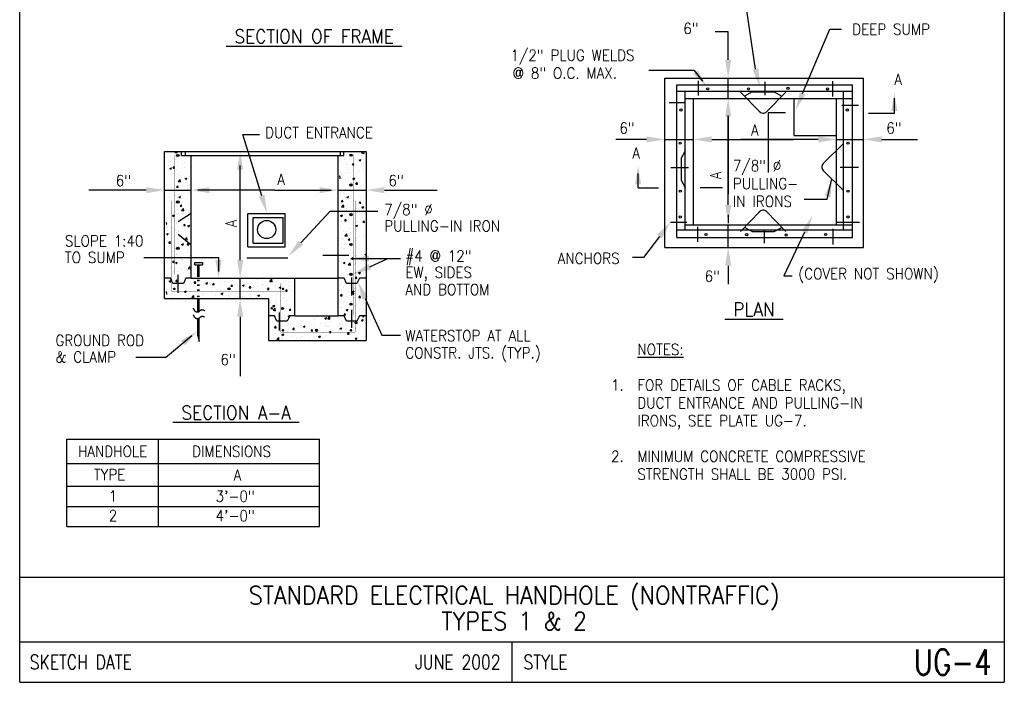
# Model space of a CAD drawing. Extents: x 0 to 7.6, y 0 to 9.85.
# Tile 1 of 2: x 0 to 7.6, y 0 to 5.12. Entities that reach past the tile are written whole.
import ezdxf
from ezdxf.enums import TextEntityAlignment as Align

# ---------------------------------------------------------------- set-up
doc = ezdxf.new("R2010")
doc.units = 0
doc.header["$MEASUREMENT"] = 0
doc.layers.get('0').update_dxf_attribs({"color": 2, "linetype": 'CONTINUOUS'})
doc.layers.add('E-DETL', color=2, linetype='CONTINUOUS')
doc.layers.add('E-DETL-TEXT', color=3, linetype='CONTINUOUS')
doc.styles.add('ROMANS', font='ROMANS.shx', dxfattribs={"width": 0.8})

# ---------------------------------------------------------------- blocks, each defined once
blk = doc.blocks.new('*X0')
at = {"color": 0}
for p, q in [((36.09, 96.12), (36.16, 96.19)), ((36.09, 96.12), (36.54, 96.05)), ((36.15, 94.7), (36.15, 94.7)), ((36.5, 95.15), (36.5, 95.15)), ((36.54, 96.05), (36.52, 96.19)), ((36.63, 96.05), (36.63, 96.05)), ((34.78, 93.55), (34.78, 93.55)), ((34.83, 92.73), (34.83, 92.73)), ((35.12, 93.01), (35.47, 93.14)), ((35.12, 93.01), (35.36, 92.84)), ((35.29, 94.29), (35.29, 94.29)), ((35.36, 92.84), (35.47, 93.14)), ((35.76, 93.08), (36, 93.37)), ((35.76, 93.08), (36.06, 93.05)), ((36.06, 93.05), (36, 93.37)), ((36.51, 92.73), (36.51, 92.73)), ((36.57, 94.39), (36.57, 94.39)), ((37.7, 94.05), (37.7, 94.05)), ((37.96, 94.18), (37.96, 94.18)), ((37.99, 93.15), (37.99, 93.15)), ((39.1, 93.1), (39.1, 93.1)), ((35.37, 91.07), (35.37, 91.07)), ((36.45, 91.06), (36.45, 91.06)), ((36.67, 91.17), (36.67, 91.17)), ((36.69, 91.8), (36.69, 91.8)), ((36.76, 90.42), (37.15, 90.83)), ((36.99, 91.62), (36.99, 91.62)), ((37.2, 90.35), (37.15, 90.83)), ((37.92, 91.34), (37.92, 91.34)), ((38.04, 90.95), (38.04, 90.95)), ((38.1, 90.99), (38.45, 91.13)), ((38.1, 90.99), (38.35, 90.83)), ((38.35, 90.83), (38.45, 91.13)), ((39.04, 91.44), (39.04, 91.44)), ((35.36, 89.2), (35.36, 89.2)), ((35.99, 89.08), (35.99, 89.08)), ((36.38, 89.4), (36.38, 89.4)), ((36.45, 89.32), (36.69, 89.6)), ((36.45, 89.32), (36.75, 89.29)), ((36.61, 89.37), (36.61, 89.37)), ((36.75, 89.29), (36.69, 89.6)), ((36.76, 90.42), (37.2, 90.35)), ((38.5, 89.62), (38.5, 89.62)), ((38.66, 88.97), (38.66, 88.97)), ((38.98, 89.77), (38.98, 89.77)), ((34.77, 87.22), (34.77, 87.22)), ((35.29, 87.4), (35.29, 87.4)), ((36.32, 87.73), (36.32, 87.73)), ((36.48, 88.82), (36.48, 88.82)), ((36.88, 87.37), (37.23, 87.5)), ((36.88, 87.37), (37.13, 87.2)), ((37.13, 87.2), (37.23, 87.5)), ((37.19, 87.64), (37.19, 87.64)), ((37.68, 87.72), (37.68, 87.72)), ((38.92, 88.11), (38.92, 88.11)), ((35.02, 86.53), (35.02, 86.53)), ((35.87, 85.67), (35.87, 85.67)), ((36.07, 85.86), (36.07, 85.86)), ((36.26, 86.07), (36.26, 86.07)), ((36.68, 85.47), (36.68, 85.47)), ((37.14, 85.56), (37.39, 85.84)), ((37.14, 85.56), (37.44, 85.53)), ((37.44, 85.53), (37.39, 85.84)), ((37.42, 84.72), (37.81, 85.13)), ((37.69, 86.42), (37.69, 86.42)), ((37.86, 84.65), (37.81, 85.13)), ((38.74, 85.74), (38.74, 85.74)), ((38.86, 86.44), (38.86, 86.44)), ((39.03, 86.09), (39.03, 86.09)), ((34.56, 83.7), (34.56, 83.7)), ((35.67, 83.74), (36.02, 83.88)), ((35.67, 83.74), (35.92, 83.57)), ((35.92, 83.57), (36.02, 83.88)), ((36.2, 84.4), (36.2, 84.4)), ((36.69, 83.87), (36.69, 83.87)), ((37.42, 84.72), (37.86, 84.65)), ((37.71, 84.12), (37.71, 84.12)), ((38.74, 83.11), (38.74, 83.11)), ((38.8, 84.78), (38.8, 84.78)), ((38.97, 84.28), (38.97, 84.28)), ((34.4, 82.29), (34.49, 82.4)), ((34.4, 82.1), (34.55, 82.08)), ((34.55, 82.08), (34.49, 82.4)), ((35.72, 81.32), (35.72, 81.32)), ((36.14, 82.74), (36.14, 82.74)), ((36.4, 82.14), (36.4, 82.14)), ((36.47, 82.48), (36.47, 82.48)), ((37.65, 82.31), (37.65, 82.31)), ((37.67, 81.39), (37.67, 81.39)), ((37.84, 81.8), (38.08, 82.08)), ((37.84, 81.8), (38.14, 81.77)), ((38.14, 81.77), (38.08, 82.08)), ((38.39, 81.21), (38.39, 81.21)), ((38.65, 81.73), (39, 81.86)), ((38.65, 81.73), (38.9, 81.56)), ((38.68, 81.45), (38.68, 81.45)), ((38.9, 81.56), (39, 81.86)), ((34.45, 80.12), (34.8, 80.25)), ((34.45, 80.12), (34.7, 79.95)), ((34.7, 79.95), (34.8, 80.25)), ((34.75, 80.89), (34.75, 80.89)), ((35.08, 80.17), (35.08, 80.17)), ((36.02, 79.41), (36.02, 79.41)), ((36.08, 81.07), (36.08, 81.07)), ((36.34, 80.34), (36.34, 80.34)), ((36.77, 80.65), (36.77, 80.65)), ((38.08, 79.02), (38.47, 79.43)), ((38.23, 80.59), (38.23, 80.59)), ((38.53, 78.96), (38.47, 79.43)), ((38.62, 79.78), (38.62, 79.78)), ((34.72, 78.78), (34.72, 78.78)), ((34.95, 78.35), (35.19, 78.64)), ((34.95, 78.35), (35.24, 78.32)), ((35.02, 78.36), (35.02, 78.36)), ((35.24, 78.32), (35.19, 78.64)), ((35.96, 77.74), (35.96, 77.74)), ((36.66, 79.14), (36.66, 79.14)), ((36.91, 78.61), (36.91, 78.61)), ((37.39, 78.66), (37.39, 78.66)), ((37.43, 78.1), (37.78, 78.24)), ((37.43, 78.1), (37.68, 77.94)), ((37.68, 77.94), (37.78, 78.24)), ((38.08, 79.02), (38.53, 78.96)), ((38.53, 78.03), (38.77, 78.32)), ((38.53, 78.03), (38.83, 78.01)), ((38.56, 78.12), (38.56, 78.12)), ((38.83, 78.01), (38.77, 78.32)), ((34.8, 75.55), (34.8, 75.55)), ((35.6, 76.64), (35.6, 76.64)), ((35.9, 76.08), (35.9, 76.08)), ((36.42, 76.11), (36.42, 76.11)), ((36.45, 76.15), (36.45, 76.15)), ((37.47, 75.44), (37.47, 75.44)), ((38.5, 76.46), (38.5, 76.46)), ((38.76, 77.06), (38.76, 77.06)), ((39.09, 76), (39.09, 76)), ((34.74, 74.55), (34.74, 74.55)), ((35.42, 73.57), (35.42, 73.57)), ((35.64, 74.59), (35.88, 74.87)), ((35.64, 74.59), (35.94, 74.56)), ((35.84, 74.42), (35.84, 74.42)), ((35.94, 74.56), (35.88, 74.87)), ((36.22, 74.48), (36.57, 74.61)), ((36.22, 74.48), (36.47, 74.31)), ((36.47, 74.31), (36.57, 74.61)), ((37.44, 75.09), (37.44, 75.09)), ((37.65, 75.06), (37.65, 75.06)), ((38.09, 73.46), (38.09, 73.46)), ((38.43, 74.79), (38.43, 74.79)), ((38.69, 75.25), (38.69, 75.25)), ((38.75, 73.33), (39.13, 73.72)), ((35.78, 72.75), (35.78, 72.75)), ((36.13, 73.11), (36.13, 73.11)), ((36.65, 72.8), (36.65, 72.8)), ((37.38, 73.28), (37.38, 73.28)), ((37.96, 71.56), (37.96, 71.56)), ((38.31, 71.46), (38.31, 71.46)), ((38.37, 73.13), (38.37, 73.13)), ((38.75, 73.33), (39.13, 73.27)), ((34.45, 71.01), (34.45, 71.01)), ((34.81, 71.14), (34.81, 71.14)), ((35, 70.85), (35.35, 70.99)), ((35, 70.85), (35.25, 70.68)), ((35.25, 70.68), (35.35, 70.99)), ((35.5, 70.34), (35.5, 70.34)), ((35.72, 71.09), (35.72, 71.09)), ((36.06, 71.31), (36.06, 71.31)), ((36.33, 70.83), (36.57, 71.11)), ((36.33, 70.83), (36.63, 70.8)), ((36.44, 69.82), (36.44, 69.82)), ((36.63, 70.8), (36.57, 71.11)), ((36.64, 69.58), (36.64, 69.58)), ((37.12, 70.9), (37.12, 70.9)), ((38.17, 70.23), (38.17, 70.23)), ((38.25, 69.8), (38.25, 69.8)), ((39.36, 70.32), (39.36, 70.32)), ((39.79, 70.79), (39.79, 70.79)), ((39.8, 70), (39.8, 70)), ((39.92, 70.51), (40.16, 70.8)), ((39.92, 70.51), (40.22, 70.49)), ((40.22, 70.49), (40.16, 70.8)), ((40.82, 70.15), (40.82, 70.15)), ((40.84, 70.12), (40.84, 70.12)), ((41.05, 70.16), (41.05, 70.16)), ((42.19, 70.45), (42.54, 70.59)), ((42.19, 70.45), (42.44, 70.28)), ((42.27, 70.82), (42.27, 70.82)), ((42.44, 70.28), (42.54, 70.59)), ((42.46, 70.67), (42.46, 70.67)), ((42.94, 70.41), (42.94, 70.41)), ((43.34, 70.47), (43.34, 70.47)), ((43.47, 69.72), (43.47, 69.72)), ((43.51, 70.2), (43.75, 70.49)), ((43.51, 70.2), (43.8, 70.17)), ((43.51, 70), (43.51, 70)), ((43.8, 70.17), (43.75, 70.49)), ((45.13, 70.56), (45.13, 70.56)), ((45.94, 70.84), (45.94, 70.84)), ((46.1, 70.83), (46.1, 70.83)), ((46.18, 69.89), (46.18, 69.89)), ((46.39, 70.23), (46.39, 70.23)), ((47.09, 69.89), (47.33, 70.17)), ((47.09, 69.89), (47.39, 69.86)), ((47.39, 69.86), (47.33, 70.17)), ((47.35, 70.99), (47.35, 70.99)), ((47.8, 70.45), (47.8, 70.45)), ((48.45, 69.53), (48.45, 69.53)), ((48.51, 71.2), (48.51, 71.2)), ((48.85, 69.78), (48.85, 69.78)), ((49.3, 70.73), (49.3, 70.73)), ((49.37, 70.05), (49.72, 70.18)), ((49.37, 70.05), (49.62, 69.88)), ((49.62, 69.88), (49.72, 70.18)), ((50.47, 70.34), (50.47, 70.34)), ((50.68, 69.57), (50.92, 69.86)), ((50.68, 69.57), (50.98, 69.55)), ((50.98, 69.55), (50.92, 69.86)), ((50.97, 69.85), (50.97, 69.85)), ((51.09, 69.69), (51.09, 69.69)), ((51.52, 69.66), (51.52, 69.66)), ((52.22, 71.23), (52.22, 71.23)), ((52.34, 69.85), (52.34, 69.85)), ((53.13, 70.22), (53.13, 70.22)), ((53.57, 70.23), (53.57, 70.23)), ((54.19, 69.55), (54.19, 69.55)), ((54.23, 70.1), (54.23, 70.1)), ((54.26, 69.26), (54.51, 69.54)), ((54.56, 69.23), (54.51, 69.54)), ((54.75, 70.84), (55.14, 71.24)), ((54.75, 70.84), (55.2, 70.77)), ((55.2, 70.77), (55.14, 71.24)), ((55.8, 70.11), (55.8, 70.11)), ((56.14, 70.58), (56.14, 70.58)), ((56.56, 69.65), (56.91, 69.78)), ((56.56, 69.65), (56.81, 69.48)), ((56.81, 69.48), (56.91, 69.78)), ((57.04, 69.98), (57.04, 69.98)), ((57.39, 70.52), (57.39, 70.52)), ((58.47, 70), (58.47, 70)), ((58.64, 70.68), (58.64, 70.68)), ((58.66, 70.9), (58.66, 70.9)), ((34.4, 68.8), (34.46, 68.86)), ((34.4, 68.4), (34.52, 68.39)), ((34.52, 68.39), (34.46, 68.86)), ((34.72, 68.22), (34.72, 68.22)), ((34.75, 69.33), (34.75, 69.33)), ((35.32, 67.61), (35.32, 67.61)), ((35.59, 67.76), (35.59, 67.76)), ((35.66, 69.42), (35.66, 69.42)), ((36.12, 68.36), (36.12, 68.36)), ((37.64, 68.72), (37.64, 68.72)), ((37.99, 68.84), (38.34, 68.97)), ((37.99, 68.84), (38.23, 68.67)), ((38.19, 68.13), (38.19, 68.13)), ((38.23, 68.67), (38.34, 68.97)), ((38.48, 68.03), (38.48, 68.03)), ((38.79, 68.25), (38.79, 68.25)), ((39.41, 67.63), (39.8, 68.03)), ((39.41, 67.63), (39.57, 67.6)), ((39.73, 68.19), (39.73, 68.19)), ((39.85, 67.6), (39.8, 68.03)), ((40.55, 69.22), (40.55, 69.22)), ((40.76, 68.48), (40.76, 68.48)), ((41.46, 68.13), (41.46, 68.13)), ((41.63, 68.44), (41.63, 68.44)), ((43.28, 68.81), (43.28, 68.81)), ((44.13, 68.02), (44.13, 68.02)), ((44.79, 68.86), (44.79, 68.86)), ((45.17, 68.44), (45.52, 68.57)), ((45.17, 68.44), (45.42, 68.27)), ((45.38, 67.97), (45.38, 67.97)), ((45.42, 68.27), (45.52, 68.57)), ((45.88, 69.18), (45.88, 69.18)), ((46.04, 69.02), (46.04, 69.02)), ((46.8, 67.91), (46.8, 67.91)), ((47.93, 69.27), (47.93, 69.27)), ((48.29, 68.48), (48.29, 68.48)), ((48.39, 67.87), (48.39, 67.87)), ((49.47, 67.79), (49.47, 67.79)), ((49.77, 67.72), (49.77, 67.72)), ((50.91, 68.19), (50.91, 68.19)), ((51.02, 67.88), (51.02, 67.88)), ((51.21, 68.98), (51.21, 68.98)), ((52.14, 67.68), (52.14, 67.68)), ((52.36, 68.04), (52.71, 68.17)), ((52.36, 68.04), (52.61, 67.87)), ((52.61, 67.87), (52.71, 68.17)), ((52.92, 68.13), (52.92, 68.13)), ((53.51, 68.56), (53.51, 68.56)), ((54.13, 69.48), (54.13, 69.48)), ((54.26, 69.26), (54.56, 69.23)), ((56.08, 68.91), (56.08, 68.91)), ((56.08, 68.54), (56.08, 68.54)), ((56.86, 69.44), (56.86, 69.44)), ((57.33, 68.71), (57.33, 68.71)), ((57.85, 68.94), (58.09, 69.23)), ((57.85, 68.94), (58.15, 68.92)), ((58.15, 68.92), (58.09, 69.23)), ((58.6, 69.23), (58.6, 69.23)), ((59.22, 68.96), (59.22, 68.96))]:
    blk.add_line(p, q, dxfattribs=at)
blk = doc.blocks.new('*X1')
at = {"color": 0}
for p, q in [((68.8, 79.29), (68.8, 79.29)), ((68.96, 79.23), (68.96, 79.23)), ((70.11, 78.97), (70.36, 79.26)), ((70.41, 78.95), (70.36, 79.26)), ((68.72, 78.31), (68.72, 78.31)), ((68.89, 77.43), (68.89, 77.43)), ((69.13, 77.31), (69.13, 77.31)), ((69.19, 78.98), (69.19, 78.98)), ((69.42, 77.31), (69.42, 77.31)), ((70.11, 78.97), (70.41, 78.95)), ((70.38, 78.11), (70.73, 78.25)), ((70.38, 78.11), (70.63, 77.95)), ((70.63, 77.95), (70.73, 78.25)), ((70.79, 77.68), (70.79, 77.68)), ((71.47, 79.18), (71.47, 79.18)), ((71.64, 78.81), (71.64, 78.81)), ((71.7, 77.67), (71.7, 77.67)), ((68.51, 75.33), (68.51, 75.33)), ((69.07, 75.65), (69.07, 75.65)), ((69.47, 75.7), (69.47, 75.7)), ((70.81, 75.21), (71.05, 75.5)), ((71.11, 75.18), (71.05, 75.5)), ((71.43, 75.83), (71.43, 75.83)), ((71.64, 76), (71.64, 76)), ((72.09, 77.2), (72.09, 77.2)), ((72.63, 76.12), (72.63, 76.12)), ((73.36, 76.1), (73.49, 76.15)), ((73.36, 76.1), (73.49, 76.02)), ((68.45, 74.76), (68.45, 74.76)), ((69.01, 73.99), (69.01, 73.99)), ((69.16, 74.49), (69.51, 74.62)), ((69.16, 74.49), (69.41, 74.32)), ((69.41, 74.32), (69.51, 74.62)), ((69.5, 74.08), (69.5, 74.08)), ((69.71, 74.23), (69.71, 74.23)), ((70.1, 74.06), (70.49, 74.46)), ((70.1, 74.06), (70.54, 73.99)), ((70.54, 73.99), (70.49, 74.46)), ((70.81, 75.21), (71.11, 75.18)), ((71.12, 74.64), (71.12, 74.64)), ((71.31, 74.15), (71.31, 74.15)), ((71.58, 74.34), (71.58, 74.34)), ((72.17, 73.97), (72.17, 73.97)), ((72.56, 74.31), (72.56, 74.31)), ((72.63, 74.73), (72.63, 74.73)), ((68.71, 71.98), (68.71, 71.98)), ((68.95, 72.32), (68.95, 72.32)), ((70, 72.18), (70, 72.18)), ((70.12, 72.1), (70.12, 72.1)), ((71.25, 72.34), (71.25, 72.34)), ((71.5, 71.45), (71.74, 71.74)), ((71.52, 72.67), (71.52, 72.67)), ((71.62, 72.48), (71.62, 72.48)), ((71.8, 71.42), (71.74, 71.74)), ((72.15, 72.48), (72.5, 72.61)), ((72.15, 72.48), (72.4, 72.31)), ((72.4, 72.31), (72.5, 72.61)), ((72.79, 71.99), (72.79, 71.99)), ((73.14, 72.59), (73.14, 72.59)), ((68.68, 70.2), (68.68, 70.2)), ((68.89, 70.66), (68.89, 70.66)), ((69.15, 69.55), (69.15, 69.55)), ((69.93, 70.37), (69.93, 70.37)), ((71.46, 71.01), (71.46, 71.01)), ((71.5, 71.45), (71.8, 71.42)), ((71.83, 70.62), (71.83, 70.62)), ((68.5, 69), (68.5, 69)), ((68.61, 68), (68.85, 68.29)), ((68.61, 68), (68.91, 67.98)), ((68.62, 68.4), (68.62, 68.4)), ((68.83, 68.99), (68.83, 68.99)), ((68.91, 67.98), (68.85, 68.29)), ((69.7, 67.9), (69.7, 67.9)), ((70.2, 68.88), (70.2, 68.88)), ((70.51, 68.65), (70.51, 68.65)), ((70.76, 68.36), (71.15, 68.77)), ((70.76, 68.36), (71.21, 68.29)), ((70.93, 68.85), (71.28, 68.98)), ((70.93, 68.85), (71.18, 68.68)), ((71.21, 68.29), (71.15, 68.77)), ((71.18, 68.68), (71.28, 68.98)), ((71.33, 67.68), (71.33, 67.68)), ((71.4, 69.34), (71.4, 69.34)), ((71.42, 69.5), (71.42, 69.5)), ((71.82, 69.43), (71.82, 69.43)), ((72.2, 67.69), (72.44, 67.98)), ((72.2, 67.69), (72.49, 67.66)), ((72.49, 67.66), (72.44, 67.98)), ((72.61, 68.4), (72.61, 68.4)), ((72.87, 68.76), (72.87, 68.76)), ((54.76, 66.57), (54.76, 66.57)), ((54.81, 67.57), (54.81, 67.57)), ((54.96, 65.5), (55.2, 65.78)), ((55.26, 65.47), (55.2, 65.78)), ((55.34, 66.02), (55.69, 66.16)), ((55.34, 66.02), (55.59, 65.86)), ((55.59, 65.86), (55.69, 66.16)), ((56.01, 66.74), (56.01, 66.74)), ((56.02, 67.25), (56.02, 67.25)), ((56.84, 66.99), (56.84, 66.99)), ((57.48, 67.46), (57.48, 67.46)), ((57.91, 66.99), (57.91, 66.99)), ((58.03, 65.9), (58.03, 65.9)), ((58.48, 65.91), (58.48, 65.91)), ((58.54, 67.57), (58.54, 67.57)), ((68.77, 67.33), (68.77, 67.33)), ((69.2, 66.67), (69.2, 66.67)), ((70.82, 66.89), (70.82, 66.89)), ((71.27, 66.02), (71.27, 66.02)), ((71.61, 66.15), (71.61, 66.15)), ((72.35, 67.09), (72.35, 67.09)), ((54.7, 64.77), (54.7, 64.77)), ((54.89, 64.34), (54.89, 64.34)), ((54.96, 65.5), (55.26, 65.47)), ((55.12, 65.4), (55.12, 65.4)), ((55.42, 65.15), (55.81, 65.55)), ((55.42, 65.15), (55.86, 65.08)), ((55.86, 65.08), (55.81, 65.55)), ((55.89, 63.92), (55.89, 63.92)), ((55.96, 65.59), (55.96, 65.59)), ((56.5, 64.9), (56.5, 64.9)), ((56.59, 65.01), (56.59, 65.01)), ((57.56, 64.23), (57.56, 64.23)), ((58.33, 64.01), (58.68, 64.15)), ((58.33, 64.01), (58.58, 63.84)), ((58.42, 64.24), (58.42, 64.24)), ((58.54, 65.18), (58.79, 65.47)), ((58.54, 65.18), (58.84, 65.16)), ((58.58, 63.84), (58.68, 64.15)), ((58.84, 65.16), (58.79, 65.47)), ((59.17, 64.79), (59.17, 64.79)), ((65.51, 63.61), (65.86, 63.75)), ((65.76, 63.44), (65.86, 63.75)), ((66.09, 63.49), (66.45, 63.87)), ((66.53, 63.42), (66.48, 63.87)), ((68.23, 63.78), (68.23, 63.78)), ((68.65, 64), (68.65, 64)), ((68.69, 65.65), (68.69, 65.65)), ((68.71, 65.66), (68.71, 65.66)), ((69.3, 64.24), (69.54, 64.53)), ((69.3, 64.24), (69.6, 64.22)), ((69.6, 64.22), (69.54, 64.53)), ((69.71, 65.22), (70.06, 65.36)), ((69.71, 65.22), (69.96, 65.06)), ((69.85, 64.34), (69.85, 64.34)), ((69.96, 65.06), (70.06, 65.36)), ((71.04, 65.12), (71.04, 65.12)), ((71.21, 64.35), (71.21, 64.35)), ((72.29, 65.28), (72.29, 65.28)), ((72.52, 64.22), (72.52, 64.22)), ((72.89, 63.93), (73.13, 64.22)), ((72.89, 63.93), (73.19, 63.9)), ((73.19, 63.9), (73.13, 64.22)), ((55.28, 63.04), (55.28, 63.04)), ((55.51, 62.36), (55.51, 62.36)), ((55.65, 61.74), (55.89, 62.02)), ((55.83, 62.26), (55.83, 62.26)), ((55.95, 61.71), (55.89, 62.02)), ((57.03, 63.65), (57.03, 63.65)), ((58.18, 62.25), (58.18, 62.25)), ((58.36, 62.58), (58.36, 62.58)), ((58.43, 63.46), (58.43, 63.46)), ((59.69, 63.62), (59.69, 63.62)), ((60.26, 61.9), (60.26, 61.9)), ((60.85, 62.13), (60.85, 62.13)), ((60.96, 62.95), (60.96, 62.95)), ((61.31, 62), (61.66, 62.13)), ((61.31, 62), (61.56, 61.83)), ((61.56, 61.83), (61.66, 62.13)), ((63.42, 62.32), (63.42, 62.32)), ((63.52, 63.3), (63.52, 63.3)), ((63.52, 62.02), (63.52, 62.02)), ((64.67, 62.48), (64.67, 62.48)), ((65.51, 63.61), (65.76, 63.44)), ((65.57, 62.16), (65.57, 62.16)), ((65.99, 61.96), (65.99, 61.96)), ((66.05, 63.62), (66.05, 63.62)), ((66.09, 63.49), (66.53, 63.42)), ((66.19, 61.91), (66.19, 61.91)), ((66.57, 62.73), (66.57, 62.73)), ((68.49, 62.66), (68.49, 62.66)), ((68.59, 62.33), (68.59, 62.33)), ((69.72, 63.15), (69.72, 63.15)), ((70.9, 63.67), (70.9, 63.67)), ((70.98, 63.31), (70.98, 63.31)), ((71.15, 62.69), (71.15, 62.69)), ((71.4, 63.16), (71.4, 63.16)), ((71.43, 62.66), (71.81, 63.07)), ((71.43, 62.66), (71.87, 62.59)), ((71.87, 62.59), (71.81, 63.07)), ((72.6, 62.07), (72.6, 62.07)), ((72.7, 63.21), (73.05, 63.34)), ((72.7, 63.21), (72.95, 63.04)), ((72.87, 63.56), (72.87, 63.56)), ((72.95, 63.04), (73.05, 63.34)), ((55.65, 61.74), (55.95, 61.71)), ((55.77, 60.59), (55.77, 60.59)), ((56.82, 60.66), (56.82, 60.66)), ((57.11, 60.39), (57.46, 60.52)), ((57.11, 60.39), (57.36, 60.22)), ((57.12, 61.49), (57.12, 61.49)), ((57.36, 60.22), (57.46, 60.52)), ((58.3, 60.91), (58.3, 60.91)), ((58.37, 61.65), (58.37, 61.65)), ((58.95, 59.93), (58.95, 59.93)), ((59.24, 61.42), (59.48, 61.71)), ((59.24, 61.42), (59.54, 61.4)), ((59.54, 61.4), (59.48, 61.71)), ((59.74, 61.16), (59.74, 61.16)), ((60.9, 61.29), (60.9, 61.29)), ((60.94, 60.06), (60.94, 60.06)), ((62.11, 60.34), (62.11, 60.34)), ((62.65, 61.66), (62.65, 61.66)), ((62.82, 61.11), (63.07, 61.4)), ((62.82, 61.11), (63.12, 61.08)), ((63.12, 61.08), (63.07, 61.4)), ((63.36, 60.51), (63.36, 60.51)), ((63.4, 59.97), (63.4, 59.97)), ((63.46, 61.64), (63.46, 61.64)), ((63.85, 60.57), (63.85, 60.57)), ((64.3, 59.99), (64.65, 60.12)), ((64.3, 59.99), (64.54, 59.82)), ((64.54, 59.82), (64.65, 60.12)), ((65.25, 60.76), (65.25, 60.76)), ((65.93, 60.29), (65.93, 60.29)), ((66.41, 60.79), (66.65, 61.08)), ((66.41, 60.79), (66.71, 60.77)), ((66.71, 60.77), (66.65, 61.08)), ((66.77, 61.07), (66.77, 61.07)), ((68.41, 61.17), (68.41, 61.17)), ((68.5, 61.6), (68.85, 61.73)), ((68.5, 61.6), (68.75, 61.43)), ((68.52, 60.67), (68.52, 60.67)), ((68.75, 61.43), (68.85, 61.73)), ((68.85, 61.8), (68.85, 61.8)), ((69.66, 61.34), (69.66, 61.34)), ((69.68, 61.57), (69.68, 61.57)), ((70, 60.48), (70.24, 60.77)), ((70, 60.48), (70.3, 60.45)), ((70.3, 60.45), (70.24, 60.77)), ((71.09, 61.02), (71.09, 61.02)), ((71.52, 61.68), (71.52, 61.68)), ((71.55, 61.59), (71.55, 61.59)), ((73.4, 60.03), (73.4, 60.03)), ((55.8, 59.51), (55.8, 59.51)), ((56.08, 59.45), (56.47, 59.85)), ((56.08, 59.45), (56.5, 59.38)), ((56.52, 59.38), (56.47, 59.85)), ((57.05, 59.68), (57.05, 59.68)), ((57.2, 59.69), (57.2, 59.69)), ((58.02, 59.56), (58.02, 59.56)), ((59.87, 59.58), (59.87, 59.58)), ((60.83, 59.62), (60.83, 59.62)), ((62.54, 59.47), (62.54, 59.47)), ((70.24, 59.62), (70.24, 59.62)), ((71.48, 59.58), (71.83, 59.72)), ((71.48, 59.58), (71.73, 59.42)), ((71.59, 59.82), (71.59, 59.82)), ((71.73, 59.42), (71.83, 59.72))]:
    blk.add_line(p, q, dxfattribs=at)
blk = doc.blocks.new('*X2')
at = {"color": 0}
for p, q in [((69.37, 94.81), (69.37, 94.81)), ((69.8, 95.62), (69.8, 95.62)), ((70.98, 95.37), (70.98, 95.37)), ((71.33, 95.74), (71.33, 95.74)), ((71.47, 94.82), (71.47, 94.82)), ((72.04, 94.7), (72.04, 94.7)), ((72.26, 94.63), (72.61, 94.76)), ((72.37, 95.98), (72.37, 95.98)), ((72.51, 94.46), (72.61, 94.76)), ((72.78, 96.02), (72.99, 96.23)), ((72.78, 96.02), (73.23, 95.96)), ((73.23, 95.96), (73.2, 96.23)), ((68.56, 94.32), (68.56, 94.32)), ((69.74, 93.96), (69.74, 93.96)), ((69.76, 93.22), (69.76, 93.22)), ((69.99, 92.83), (69.99, 92.83)), ((70.02, 93.77), (70.02, 93.77)), ((70.93, 93.7), (71.17, 93.99)), ((70.93, 93.7), (71.22, 93.68)), ((71.22, 93.68), (71.17, 93.99)), ((72.26, 94.63), (72.51, 94.46)), ((72.31, 94.31), (72.31, 94.31)), ((72.66, 92.71), (72.66, 92.71)), ((72.67, 93.72), (72.67, 93.72)), ((73.18, 94.18), (73.18, 94.18)), ((68.43, 91.49), (68.5, 91.56)), ((68.43, 91.1), (68.56, 91.08)), ((68.56, 91.08), (68.5, 91.56)), ((68.7, 91.79), (68.7, 91.79)), ((68.75, 90.97), (68.75, 90.97)), ((69.68, 92.29), (69.68, 92.29)), ((71.04, 91), (71.39, 91.14)), ((71.04, 91), (71.29, 90.84)), ((71.29, 90.84), (71.39, 91.14)), ((71.67, 91.47), (71.67, 91.47)), ((71.86, 92.21), (71.86, 92.21)), ((72.19, 90.98), (72.19, 90.98)), ((72.25, 92.65), (72.25, 92.65)), ((73.11, 92.37), (73.11, 92.37)), ((69.02, 90.27), (69.02, 90.27)), ((69.56, 88.97), (69.56, 88.97)), ((69.62, 90.63), (69.62, 90.63)), ((70.07, 89.6), (70.07, 89.6)), ((70.55, 90.24), (70.55, 90.24)), ((71.62, 89.94), (71.86, 90.23)), ((71.62, 89.94), (71.92, 89.91)), ((71.68, 90.16), (71.68, 90.16)), ((71.8, 90.4), (71.8, 90.4)), ((71.92, 89.91), (71.86, 90.23)), ((72.13, 89.32), (72.13, 89.32)), ((72.74, 89.49), (72.74, 89.49)), ((68.54, 87.99), (68.54, 87.99)), ((69.23, 88.27), (69.23, 88.27)), ((69.5, 87.3), (69.5, 87.3)), ((69.83, 87.38), (70.18, 87.51)), ((69.83, 87.38), (70.08, 87.21)), ((70.08, 87.21), (70.18, 87.51)), ((70.48, 88.43), (70.48, 88.43)), ((70.69, 87.62), (70.69, 87.62)), ((71.46, 88.49), (71.46, 88.49)), ((72.06, 87.65), (72.06, 87.65)), ((72.38, 88.68), (72.38, 88.68)), ((72.66, 87.39), (72.66, 87.39)), ((73.36, 87.5), (73.36, 87.5)), ((68.73, 86.49), (68.97, 86.78)), ((68.73, 86.49), (69.03, 86.47)), ((68.77, 85.46), (69.16, 85.86)), ((68.77, 85.46), (69.22, 85.39)), ((69.03, 86.47), (68.97, 86.78)), ((69.22, 85.39), (69.16, 85.86)), ((69.17, 86.46), (69.17, 86.46)), ((69.44, 85.64), (69.44, 85.64)), ((69.72, 85.06), (69.72, 85.06)), ((69.74, 86.89), (69.74, 86.89)), ((71.06, 86.71), (71.06, 86.71)), ((71.65, 85.14), (71.65, 85.14)), ((72, 85.99), (72, 85.99)), ((72.31, 86.18), (72.55, 86.47)), ((72.31, 86.18), (72.61, 86.15)), ((72.61, 86.15), (72.55, 86.47)), ((72.81, 85.37), (73.16, 85.5)), ((72.81, 85.37), (73.06, 85.2)), ((72.9, 85.15), (72.9, 85.15)), ((73.06, 85.2), (73.16, 85.5)), ((68.61, 83.75), (68.96, 83.89)), ((68.61, 83.75), (68.86, 83.58)), ((68.74, 84.64), (68.74, 84.64)), ((68.86, 83.58), (68.96, 83.89)), ((69.38, 83.97), (69.38, 83.97)), ((69.74, 84.74), (69.74, 84.74)), ((70.77, 84.39), (70.77, 84.39)), ((71.59, 83.18), (71.59, 83.18)), ((71.94, 84.32), (71.94, 84.32)), ((72.39, 84.95), (72.39, 84.95)), ((72.84, 83.34), (72.84, 83.34)), ((68.53, 81.66), (68.53, 81.66)), ((68.72, 82.52), (68.72, 82.52)), ((69.31, 82.31), (69.31, 82.31)), ((69.42, 82.73), (69.66, 83.02)), ((69.42, 82.73), (69.72, 82.71)), ((69.72, 82.71), (69.66, 83.02)), ((70.27, 81.21), (70.27, 81.21)), ((71.39, 82.41), (71.39, 82.41)), ((71.45, 82.16), (71.45, 82.16)), ((71.52, 81.37), (71.52, 81.37)), ((71.6, 81.74), (71.95, 81.87)), ((71.6, 81.74), (71.84, 81.57)), ((71.84, 81.57), (71.95, 81.87)), ((71.88, 82.66), (71.88, 82.66)), ((73.01, 82.42), (73.25, 82.71)), ((73.01, 82.42), (73.31, 82.39)), ((73.31, 82.39), (73.25, 82.71)), ((68.8, 79.29), (68.8, 79.29)), ((68.96, 79.23), (68.96, 79.23)), ((69.25, 80.64), (69.25, 80.64)), ((69.44, 79.76), (69.83, 80.16)), ((69.44, 79.76), (69.88, 79.69)), ((69.73, 80.56), (69.73, 80.56)), ((69.88, 79.69), (69.83, 80.16)), ((70.11, 78.97), (70.36, 79.26)), ((70.21, 79.4), (70.21, 79.4)), ((70.41, 78.95), (70.36, 79.26)), ((70.42, 79.85), (70.42, 79.85)), ((71.76, 79.33), (71.76, 79.33)), ((71.82, 81), (71.82, 81)), ((72.1, 79.65), (72.1, 79.65)), ((72.64, 81.06), (72.64, 81.06)), ((73.09, 79.74), (73.09, 79.74)), ((68.72, 78.31), (68.72, 78.31)), ((68.89, 77.43), (68.89, 77.43)), ((69.13, 77.31), (69.13, 77.31)), ((69.19, 78.98), (69.19, 78.98)), ((69.42, 77.31), (69.42, 77.31)), ((70.11, 78.97), (70.41, 78.95)), ((70.38, 78.11), (70.73, 78.25)), ((70.38, 78.11), (70.63, 77.95)), ((70.63, 77.95), (70.73, 78.25)), ((70.79, 77.68), (70.79, 77.68)), ((71.47, 79.18), (71.47, 79.18)), ((71.64, 78.81), (71.64, 78.81)), ((71.7, 77.67), (71.7, 77.67)), ((72.09, 77.2), (72.09, 77.2))]:
    blk.add_line(p, q, dxfattribs=at)

msp = doc.modelspace()

# ---------------------------------------------------------------- linework, layer by layer
at = {"layer": 'E-DETL'}
for p, q in [((0, 0), (0, 9.8484)), ((7.6036, 9.8484), (7.6036, 0)), ((4.9818, 3.3598), (4.9818, 4.6691)), ((4.9818, 4.6691), (6.5158, 4.6691)), ((5.2382, 4.6478), (5.2382, 4.5345)), ((5.7539, 4.6399), (5.7539, 4.5375)), ((6.2781, 4.6453), (6.2781, 4.5256)), ((6.5158, 3.3598), (6.5158, 4.6691)), ((5.0742, 4.6168), (6.4321, 4.6168)), ((5.0752, 3.4356), (5.0752, 4.6168)), ((5.0752, 4.5665), (6.4321, 4.5665)), ((5.1378, 3.4952), (5.1378, 4.5665)), ((5.6575, 4.5624), (5.5962, 4.5297)), ((5.6575, 4.5624), (5.8253, 4.5624)), ((5.8253, 4.5624), (5.8867, 4.5297)), ((6.3606, 3.4952), (6.3606, 4.5665)), ((6.4321, 3.4356), (6.4321, 4.6168)), ((5.1378, 4.5115), (6.4321, 4.5115)), ((5.2033, 3.5335), (5.2033, 4.5115)), ((5.7145, 4.4079), (5.5658, 4.561)), ((5.7683, 4.4079), (5.917, 4.561)), ((5.9806, 4.226), (5.9806, 4.5115)), ((6.3078, 3.5335), (6.3078, 4.5115)), ((5.0148, 4.4809), (5.1395, 4.4809)), ((6.3501, 4.4592), (6.4766, 4.4592)), ((5.9806, 4.226), (6.3078, 4.226)), ((5.1078, 4.0471), (5.1405, 4.1084)), ((6.2041, 4.0085), (6.3573, 4.1572)), ((1.1182, 2.9656), (1.1182, 4.101)), ((1.1182, 4.101), (2.6758, 4.101)), ((1.2504, 4.0717), (1.2504, 4.101)), ((1.2504, 4.0717), (2.5037, 4.0717)), ((1.2812, 4.0729), (1.2812, 4.0969)), ((1.323, 3.1215), (1.323, 4.0717)), ((2.4587, 2.8307), (2.4587, 4.0717)), ((2.4773, 4.0717), (2.4773, 4.101)), ((2.5037, 4.0717), (2.5037, 4.101)), ((2.6758, 4.101), (2.6758, 2.6399)), ((5.1078, 4.0471), (5.1078, 3.8792)), ((5.029, 3.9772), (5.1658, 3.9772)), ((6.2041, 3.9547), (6.3573, 3.806)), ((6.3351, 3.98), (6.4777, 3.98)), ((5.1078, 3.8792), (5.1405, 3.8179)), ((1.323, 3.6223), (1.2239, 3.5568)), ((1.7606, 3.3635), (1.7606, 3.6222)), ((1.7606, 3.6222), (2.0498, 3.6222)), ((1.8018, 3.3928), (1.8018, 3.5916)), ((1.8018, 3.5916), (2.0339, 3.5916)), ((2.0339, 3.3928), (2.0339, 3.5916)), ((2.0498, 3.3635), (2.0498, 3.6222)), ((5.7145, 3.6372), (5.5658, 3.4841)), ((5.7683, 3.6372), (5.917, 3.4841)), ((5.0251, 3.5558), (5.1516, 3.5558)), ((5.1358, 3.5335), (6.4288, 3.5335)), ((5.2334, 3.5202), (5.2334, 3.4036)), ((5.6575, 3.4827), (5.5962, 3.5153)), ((5.8253, 3.4827), (5.8867, 3.5153)), ((6.2789, 3.5029), (6.2789, 3.3816)), ((6.3134, 3.5552), (6.4841, 3.5552)), ((1.323, 3.3786), (1.2239, 3.4603)), ((5.0752, 3.4952), (6.4321, 3.4952)), ((5.0752, 3.4356), (6.4321, 3.4356)), ((5.6575, 3.4827), (5.8253, 3.4827)), ((5.7501, 3.4933), (5.7501, 3.3926)), ((1.7606, 3.3635), (2.0498, 3.3635)), ((1.8018, 3.3928), (2.0339, 3.3928)), ((4.9818, 3.3598), (6.5158, 3.3598)), ((1.7533, 3.2786), (2.0696, 3.2786)), ((2.3401, 3.301), (2.5413, 3.301)), ((1.3518, 3.2444), (1.4113, 3.2444)), ((1.3518, 3.2264), (1.3518, 3.2444)), ((1.3518, 3.2264), (1.4113, 3.2264)), ((1.376, 3.1317), (1.376, 3.2264)), ((1.3864, 3.1318), (1.3864, 3.2264)), ((1.4113, 3.2444), (1.4113, 3.2264)), ((1.1641, 3.1215), (1.1182, 3.1215)), ((1.1838, 3.0821), (1.1641, 3.1215)), ((1.2221, 3.1491), (1.2221, 3.01)), ((1.2836, 3.1215), (1.2639, 3.0821)), ((1.323, 3.1215), (1.2836, 3.1215)), ((1.323, 3.1215), (2.4587, 3.1215)), ((2.1255, 2.8307), (2.1255, 3.1215)), ((2.5046, 3.1215), (2.4587, 3.1215)), ((2.5243, 3.0821), (2.5046, 3.1215)), ((2.5626, 3.129), (2.5626, 2.9899)), ((2.6241, 3.1215), (2.6044, 3.0821)), ((2.6758, 3.1215), (2.6241, 3.1215)), ((1.2639, 3.0821), (1.1838, 3.0821)), ((1.376, 3.1001), (1.376, 3.1104)), ((1.376, 3.0626), (1.376, 3.0727)), ((1.3864, 3.1002), (1.3864, 3.1105)), ((1.3864, 3.0627), (1.3864, 3.0728)), ((2.6044, 3.0821), (2.5243, 3.0821)), ((1.1182, 2.9656), (1.9213, 2.9656)), ((1.376, 3.0238), (1.376, 3.034)), ((1.376, 2.9771), (1.376, 2.9865)), ((1.376, 2.8631), (1.376, 2.9671)), ((1.3864, 3.0238), (1.3864, 3.0341)), ((1.3864, 2.9772), (1.3864, 2.9866)), ((1.9213, 2.9656), (1.9213, 2.6399)), ((1.3864, 2.8635), (1.3864, 2.9638)), ((1.9667, 2.8307), (1.9208, 2.8307)), ((1.9864, 2.7914), (1.9667, 2.8307)), ((2.0043, 2.8583), (2.0043, 2.7193)), ((2.0861, 2.8307), (2.0664, 2.7914)), ((2.1255, 2.8307), (2.0861, 2.8307)), ((2.1255, 2.8307), (2.4587, 2.8307)), ((2.5046, 2.8307), (2.4587, 2.8307)), ((2.5243, 2.7914), (2.5046, 2.8307)), ((2.5626, 2.8787), (2.5626, 2.7396)), ((2.6241, 2.8307), (2.6044, 2.7914)), ((2.6758, 2.8307), (2.6241, 2.8307)), ((1.376, 2.6768), (1.376, 2.8124)), ((1.3864, 2.6819), (1.3864, 2.8125)), ((2.0664, 2.7914), (1.9864, 2.7914)), ((2.6044, 2.7914), (2.5243, 2.7914)), ((1.376, 2.6768), (1.3864, 2.6345)), ((1.3864, 2.6345), (1.3864, 2.6819)), ((1.9213, 2.6399), (2.6758, 2.6399)), ((0.3643, 1.2039), (0.3643, 1.8783)), ((0.3643, 1.8783), (2.3165, 1.8783)), ((1.071, 1.2039), (1.071, 1.8783)), ((2.3165, 1.2039), (2.3165, 1.8783)), ((0.3643, 1.6905), (2.3169, 1.6905)), ((0.365, 1.5149), (2.3165, 1.5149)), ((0.3643, 1.3594), (2.3165, 1.3594)), ((0.3643, 1.2039), (2.3165, 1.2039)), ((0, 0.8125), (7.6036, 0.8125)), ((0, 0.3125), (7.6036, 0.3125)), ((3.8018, 0.3125), (3.8018, 0)), ((0, 0), (7.6036, 0))]:
    msp.add_line(p, q, dxfattribs=at)
at = {"layer": 'E-DETL', "const_width": 0.00246}
for points in [[(1.1962, 4.0682), (1.1962, 3.1525)], [(2.5769, 2.8404), (2.5769, 4.0794)], [(1.1739, 3.7224), (1.1739, 3.0229), (2.054, 3.0229), (2.054, 2.6843)], [(2.0168, 3.0824), (2.0168, 2.7048), (2.5918, 2.7048), (2.5918, 3.7224)]]:
    msp.add_lwpolyline(points, dxfattribs=at)
at = {"layer": 'E-DETL', "const_width": 0.00984}
for points in [[(1.2097, 4.0707, 1), (1.2196, 4.0707, 1)], [(2.5532, 4.0734, 1), (2.563, 4.0734, 1)], [(2.5532, 3.8431, 1), (2.563, 3.8431, 1)], [(1.2097, 3.7117, 1), (1.2196, 3.7117, 1)], [(2.5532, 3.6128, 1), (2.563, 3.6128, 1)], [(1.2097, 3.3527, 1), (1.2196, 3.3527, 1)], [(2.5532, 3.3826, 1), (2.563, 3.3826, 1)], [(2.5532, 3.1523, 1), (2.563, 3.1523, 1)], [(1.1893, 3.0399, 1), (1.1992, 3.0399, 1)], [(1.612, 3.0399, 1), (1.6219, 3.0399, 1)], [(2.0281, 3.0399, 1), (2.0379, 3.0399, 1)], [(2.0281, 2.888, 1), (2.0379, 2.888, 1)], [(2.5532, 2.922, 1), (2.563, 2.922, 1)], [(2.0281, 2.72, 1), (2.0379, 2.72, 1)], [(2.2874, 2.72, 1), (2.2972, 2.72, 1)], [(2.5532, 2.72, 1), (2.563, 2.72, 1)]]:
    msp.add_lwpolyline(points, format="xyb", close=True, dxfattribs=at)
at = {"layer": 'E-DETL'}
for points in [[(1.3395, 2.8914), (1.3395, 2.8913), (1.3402, 2.89), (1.3409, 2.8881), (1.3412, 2.8877), (1.3418, 2.8863), (1.3423, 2.8858), (1.343, 2.8845), (1.3441, 2.8826), (1.3447, 2.8809), (1.3455, 2.8796), (1.3456, 2.8786), (1.3463, 2.8779), (1.3471, 2.8767), (1.348, 2.8758), (1.3486, 2.8745), (1.3495, 2.8731), (1.3498, 2.8721), (1.35, 2.871), (1.3513, 2.8703), (1.352, 2.8697), (1.3528, 2.8689), (1.3546, 2.8676), (1.3559, 2.8668), (1.3576, 2.8663), (1.3605, 2.8652), (1.3623, 2.8642), (1.364, 2.8635), (1.3662, 2.863), (1.37, 2.8621), (1.3733, 2.8621), (1.3761, 2.862), (1.3794, 2.8619), (1.3831, 2.8628), (1.3856, 2.864), (1.3871, 2.8658), (1.3895, 2.868), (1.3913, 2.8699), (1.3934, 2.8719), (1.396, 2.8744), (1.3979, 2.8762), (1.4012, 2.8772), (1.4036, 2.8781), (1.4057, 2.8787), (1.4082, 2.8793), (1.411, 2.8791), (1.4146, 2.8789), (1.4174, 2.8782), (1.4194, 2.8773), (1.4221, 2.8763), (1.4242, 2.875), (1.4255, 2.8735), (1.4265, 2.8718), (1.4272, 2.8712)], [(1.3395, 2.8406), (1.3395, 2.8406), (1.3402, 2.8393), (1.3409, 2.8374), (1.3412, 2.837), (1.3418, 2.8356), (1.3423, 2.8351), (1.343, 2.8337), (1.3441, 2.8318), (1.3447, 2.8301), (1.3455, 2.8289), (1.3456, 2.8278), (1.3463, 2.8271), (1.3471, 2.8259), (1.348, 2.825), (1.3486, 2.8238), (1.3495, 2.8224), (1.3498, 2.8214), (1.35, 2.8203), (1.3513, 2.8196), (1.352, 2.8189), (1.3528, 2.8182), (1.3546, 2.8169), (1.3559, 2.8161), (1.3576, 2.8155), (1.3605, 2.8145), (1.3623, 2.8135), (1.364, 2.8128), (1.3662, 2.8122), (1.37, 2.8114), (1.3733, 2.8113), (1.3761, 2.8113), (1.3794, 2.8112), (1.3831, 2.812), (1.3856, 2.8133), (1.3871, 2.8151), (1.3895, 2.8173), (1.3913, 2.8192), (1.3934, 2.8212), (1.396, 2.8236), (1.3979, 2.8254), (1.4012, 2.8265), (1.4036, 2.8274), (1.4057, 2.828), (1.4082, 2.8286), (1.411, 2.8284), (1.4146, 2.8282), (1.4174, 2.8275), (1.4194, 2.8266), (1.4221, 2.8256), (1.4242, 2.8243), (1.4255, 2.8227), (1.4265, 2.821), (1.4272, 2.8204)]]:
    msp.add_lwpolyline(points, dxfattribs=at)
for centre, radius in [((5.3132, 4.5852), 0.0085), ((5.6284, 4.5854), 0.0085), ((5.9327, 4.5888), 0.0085), ((6.2379, 4.5847), 0.0085), ((5.1061, 4.4213), 0.0085), ((6.3915, 4.4213), 0.0085), ((5.1007, 4.1659), 0.0085), ((6.3969, 4.1659), 0.0085), ((1.2239, 4.0707), 0.0085), ((2.5581, 4.0734), 0.0085), ((2.5581, 3.8431), 0.0085), ((5.1013, 3.7952), 0.0085), ((6.3964, 3.7952), 0.0085), ((1.2239, 3.7117), 0.0085), ((2.5581, 3.6128), 0.0085), ((5.1016, 3.5948), 0.0085), ((6.3961, 3.5948), 0.0085), ((1.9072, 3.4982), 0.0703), ((5.2992, 3.4597), 0.0085), ((5.6144, 3.4595), 0.0085), ((5.9188, 3.456), 0.0085), ((6.224, 3.4602), 0.0085), ((1.2239, 3.3527), 0.0085), ((2.5581, 3.3826), 0.0085), ((2.5581, 3.1523), 0.0085), ((1.617, 3.0399), 0.0085), ((2.0293, 2.888), 0.0085), ((2.5581, 2.922), 0.0085), ((2.2923, 2.72), 0.0085)]:
    msp.add_circle(centre, radius, dxfattribs=at)
for centre, start, end in [((5.7414, 4.4395), 219.19275, 310.3916), ((6.2357, 3.9816), 139.60788, 230.80666), ((5.7414, 3.6056), 49.60809, 140.80695)]:
    msp.add_arc(centre, 0.0415, start, end, dxfattribs=at)
at = {"layer": 'E-DETL-TEXT'}
for p, q in [((5.6824, 4.7381), (5.6073, 5.2433)), ((5.4712, 4.8097), (5.4712, 5.0258)), ((6.0459, 4.55), (6.2556, 5.0461)), ((6.2556, 5.0461), (6.3454, 5.0461)), ((5.2079, 4.7264), (4.8582, 4.7264)), ((5.2079, 4.7264), (5.2723, 4.6451)), ((5.4712, 4.5115), (5.4712, 4.6691)), ((6.7548, 4.3969), (6.7548, 4.5144)), ((5.4712, 3.6885), (5.4712, 4.3784)), ((5.4712, 4.371), (5.4712, 3.771)), ((5.914, 4.3989), (5.7812, 4.3989)), ((5.7812, 4.3989), (5.7812, 3.9397)), ((6.5552, 4.3969), (6.7548, 4.3969)), ((1.7234, 4.2331), (1.8521, 4.2331)), ((1.8689, 3.7596), (1.7234, 4.2331)), ((4.8412, 4.1949), (4.6044, 4.1949)), ((4.9818, 4.1949), (5.2033, 4.1949)), ((5.3438, 4.1949), (5.9766, 4.1949)), ((6.1673, 4.1949), (5.5689, 4.1949)), ((6.3078, 4.1949), (6.5158, 4.1949)), ((6.6564, 4.1949), (6.9339, 4.1949)), ((1.7025, 3.9604), (1.7025, 3.9925)), ((1.7025, 3.262), (1.7025, 3.9899)), ((4.7755, 3.8217), (4.7755, 3.9302)), ((6.2355, 3.7318), (6.2721, 3.8899)), ((0.9777, 3.8028), (0.5337, 3.8028)), ((1.1182, 3.8028), (1.3237, 3.8028)), ((1.9692, 3.8028), (1.3761, 3.8028)), ((1.4643, 3.8028), (1.4245, 3.8028)), ((1.9692, 3.8028), (2.4056, 3.8028)), ((2.3173, 3.8028), (2.3584, 3.8028)), ((2.4579, 3.8028), (2.6758, 3.8028)), ((2.8164, 3.8028), (3.2252, 3.8028)), ((4.7755, 3.8217), (4.9339, 3.8217)), ((5.2554, 3.8235), (5.427, 3.8235)), ((6.0593, 3.7318), (6.2355, 3.7318)), ((2.1706, 3.3954), (2.3966, 3.6395)), ((2.3966, 3.6395), (2.7659, 3.6395)), ((5.4712, 3.6128), (5.4712, 3.548)), ((5.4712, 3.3598), (5.4712, 3.5335)), ((4.9403, 3.4437), (4.818, 3.2818)), ((6.0606, 3.4774), (5.9, 3.1414)), ((0.9596, 3.2833), (1.5352, 3.2833)), ((1.5352, 3.2833), (1.5352, 3.1746)), ((2.5581, 3.2746), (2.94, 3.2746)), ((2.7043, 3.2114), (2.8442, 3.2746)), ((4.818, 3.2818), (4.7336, 3.2818)), ((5.4712, 3.2192), (5.4712, 3.0762)), ((1.7025, 2.9656), (1.7025, 3.1189)), ((5.9, 3.1414), (5.9657, 3.1414)), ((2.6688, 2.9667), (2.7978, 2.6827)), ((1.7025, 2.8251), (1.7025, 2.3665)), ((1.127, 2.5106), (1.3296, 2.6784)), ((2.7978, 2.6827), (2.94, 2.6827)), ((1.127, 2.5106), (0.8962, 2.5106))]:
    msp.add_line(p, q, dxfattribs=at)
msp.add_lwpolyline([(5.4712, 5.0258), (5.3698, 5.0258)], dxfattribs=at)
for points in [[(5.4946, 4.8097), (5.4478, 4.8097), (5.4712, 4.6691)], [(5.2382, 4.7292), (5.201, 4.7007), (5.3052, 4.6035)], [(5.7051, 4.7438), (5.6597, 4.7324), (5.7166, 4.6018)], [(5.4478, 4.371), (5.4946, 4.371), (5.4712, 4.5115)], [(6.0675, 4.5408), (6.0243, 4.5591), (5.9912, 4.4205)], [(6.7314, 4.413), (6.7782, 4.413), (6.7548, 4.5535)], [(4.8412, 4.2183), (4.8412, 4.1714), (4.9818, 4.1949)], [(5.3438, 4.1714), (5.3438, 4.2183), (5.2033, 4.1949)], [(6.1673, 4.2183), (6.1673, 4.1714), (6.3078, 4.1949)], [(6.6564, 4.1714), (6.6564, 4.2183), (6.5158, 4.1949)], [(1.6791, 3.9604), (1.7259, 3.9604), (1.7025, 4.101)], [(4.7521, 3.8472), (4.7989, 3.8472), (4.7755, 3.9877)], [(6.2166, 3.7586), (6.2622, 3.7478), (6.2721, 3.8899)], [(0.9777, 3.8262), (0.9777, 3.7794), (1.1182, 3.8028)], [(1.4643, 3.7794), (1.4643, 3.8262), (1.3237, 3.8028)], [(2.3173, 3.8262), (2.3173, 3.7794), (2.4579, 3.8028)], [(2.8164, 3.7794), (2.8164, 3.8262), (2.6758, 3.8028)], [(1.8913, 3.7665), (1.8465, 3.7527), (1.9102, 3.6252)], [(5.4946, 3.6885), (5.4478, 3.6885), (5.4712, 3.548)], [(6.0395, 3.4875), (6.0817, 3.4673), (6.1212, 3.6042)], [(4.9217, 3.4578), (4.959, 3.4296), (5.0251, 3.5558)], [(2.1878, 3.3795), (2.1534, 3.4113), (2.0752, 3.2923)], [(5.4478, 3.2192), (5.4946, 3.2192), (5.4712, 3.3598)], [(2.6987, 3.2511), (2.6987, 3.298), (2.5581, 3.2746)], [(1.5586, 3.262), (1.5117, 3.262), (1.5352, 3.1215)], [(1.7259, 3.262), (1.6791, 3.262), (1.7025, 3.1215)], [(2.714, 3.19), (2.6947, 3.2327), (2.5762, 3.1536)], [(2.6475, 2.957), (2.6901, 2.9764), (2.6107, 3.0946)], [(1.6791, 2.8251), (1.7259, 2.8251), (1.7025, 2.9656)], [(1.2474, 2.6406), (1.2772, 2.6046), (1.3706, 2.7122)]]:
    msp.add_solid(points, dxfattribs=at)

# ---------------------------------------------------------------- block references
at = {"layer": 'E-DETL', "xscale": 0.03937, "yscale": 0.03937, "zscale": 0.03937}
for name in ['*X0', '*X2', '*X1']:
    msp.add_blockref(name, (-0.2233, 0.3092), dxfattribs=at)

# ---------------------------------------------------------------- texts
at = {"layer": 'E-DETL-TEXT', "style": 'ROMANS', "width": 0.9}
for s, rotation, p in [('6"', 0.00001, (5.1244, 5.0094)), ('A', 90.00001, (5.4181, 3.8868)), ('A', 90.00001, (1.6756, 3.5153)), ('6"', 0.00001, (5.2895, 3.0947)), ('6"', 0.00001, (1.5502, 2.4512))]:
    msp.add_text(s, height=0.085, rotation=rotation, dxfattribs=at).set_placement(p)
for s, height, p in [('%%U SECTION OF FRAME ', 0.10625, (1.594, 4.9376)), ('1/2" PLUG WELDS', 0.085, (3.7907, 4.8021)), ('@ 8" O.C. MAX.', 0.085, (3.8065, 4.6644)), ('A', 0.085, (6.7543, 4.6156)), ('DUCT ENTRANCE', 0.085, (1.8951, 4.2051)), ('6"', 0.085, (4.6311, 4.2399)), ('A', 0.085, (5.6481, 4.2241)), ('6"', 0.085, (6.6923, 4.2399)), ('A', 0.085, (4.7313, 4.0466)), ('7/8" %%c', 0.085, (5.5077, 3.9485)), ('6"', 0.085, (0.7418, 3.8347)), ('A', 0.085, (1.9902, 3.843)), ('6"', 0.085, (2.8475, 3.8347)), ('PULLING-', 0.085, (5.5077, 3.8109)), ('IN IRONS', 0.085, (5.5077, 3.6732)), ('7/8" %%c ', 0.085, (2.816, 3.6106)), ('PULLING-IN IRON', 0.085, (2.816, 3.4831)), ('SLOPE 1:40', 0.085, (0.349, 3.3677)), ('TO SUMP', 0.085, (0.349, 3.2402)), ('#4 @ 12"', 0.085, (2.9782, 3.2527)), ('ANCHORS', 0.085, (4.1545, 3.2335)), ('EW, SIDES', 0.085, (2.9782, 3.1252)), ('(COVER NOT SHOWN)', 0.085, (6.0125, 3.1144)), ('AND BOTTOM', 0.085, (2.9782, 2.9924)), ('%%u PLAN ', 0.10625, (5.4451, 2.8282)), ('GROUND ROD', 0.085, (0.276, 2.599)), ('WATERSTOP AT ALL', 0.085, (2.9782, 2.6357)), ('CONSTR. JTS. (TYP.)', 0.085, (2.9782, 2.5029)), ('%%UNOTES:', 0.085, (4.7697, 2.5293)), ('& CLAMP', 0.085, (0.276, 2.4715)), ('FOR DETAILS OF CABLE RACKS,', 0.085, (4.7697, 2.254)), ('%%u SECTION A-A ', 0.10625, (1.1831, 2.0301)), ('DUCT ENTRANCE AND PULLING-IN', 0.085, (4.7697, 2.1164)), ('IRONS, SEE PLATE UG-7.', 0.085, (4.7697, 1.9788)), ('MINIMUM CONCRETE COMPRESSIVE', 0.085, (4.7697, 1.7035)), ('STRENGTH SHALL BE 3000 PSI.', 0.085, (4.7697, 1.5659))]:
    msp.add_text(s, height=height, dxfattribs=at).set_placement(p)
for s, height, p in [('DEEP SUMP', 0.085, (6.7296, 5.0033)), ('STANDARD ELECTRICAL HANDHOLE (NONTRAFFIC)', 0.14, (3.8188, 0.6031)), ('TYPES 1 & 2', 0.14, (3.8188, 0.4031))]:
    msp.add_text(s, height=height, dxfattribs=at).set_placement(p, align=Align.CENTER)
for s, p in [('1.  ', (4.7697, 2.254)), ('2.  ', (4.7697, 1.7035))]:
    msp.add_text(s, height=0.085, dxfattribs=at).set_placement(p, align=Align.RIGHT)
for s, p in [('HANDHOLE', (0.7177, 1.7844)), ('DIMENSIONS', (1.6367, 1.7844)), ('TYPE ', (0.7208, 1.6042)), ('A', (1.6823, 1.6027)), ('1', (0.7208, 1.4387)), ('3\'-0"', (1.6641, 1.4372)), ('2', (0.7208, 1.2883)), ('4\'-0"', (1.6641, 1.2867))]:
    msp.add_text(s, height=0.085, dxfattribs=at).set_placement(p, align=Align.MIDDLE)
at = {"layer": 'E-DETL-TEXT', "style": 'ROMANS', "width": 0.8}
for s, height, p in [('UG-4', 0.19685, (7.5055, 0.1563)), ('JUNE 2002', 0.11, (3.713, 0.1563))]:
    msp.add_text(s, height=height, dxfattribs=at).set_placement(p, align=Align.MIDDLE_RIGHT)
for s, p in [('SKETCH DATE', (0.0773, 0.1563)), ('STYLE', (3.8906, 0.1563))]:
    msp.add_text(s, height=0.11, dxfattribs=at).set_placement(p, align=Align.MIDDLE_LEFT)

doc.saveas('drawing.dxf')
